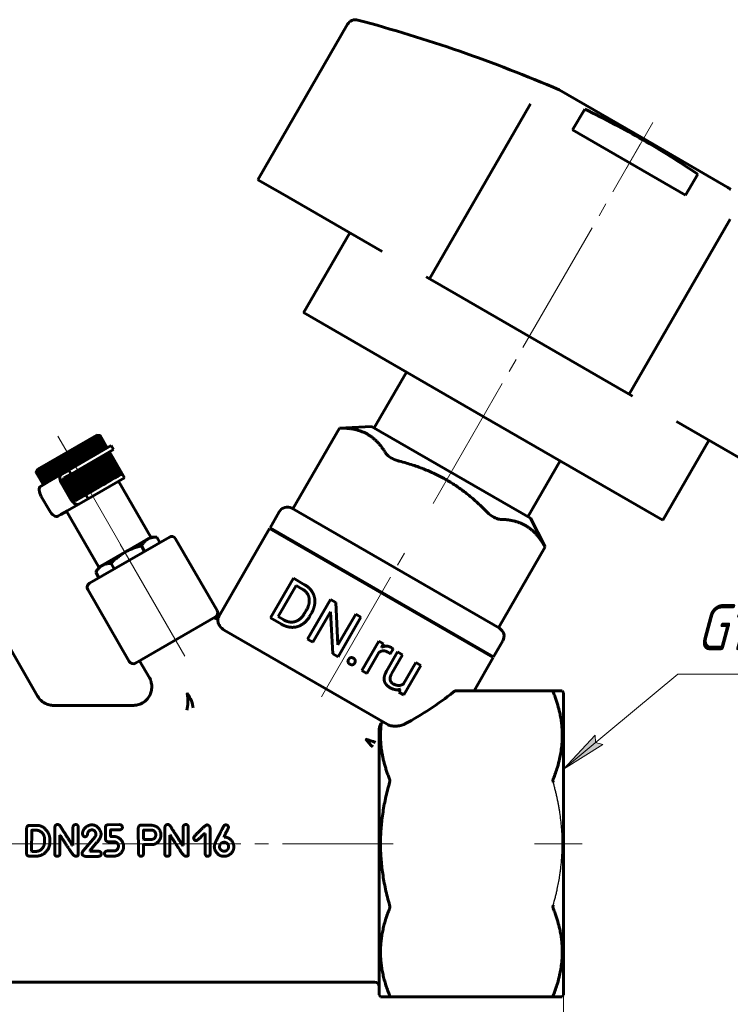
# Model space of a CAD drawing. Header units: millimetres. Extents: x 0 to 210, y 0 to 297.
# Tile 3 of 4: x 91 to 168, y 121 to 227. Entities that reach past the tile are written whole.
import ezdxf

# ---------------------------------------------------------------- set-up
doc = ezdxf.new("R2010")
doc.units = ezdxf.units.MM
for name, pattern in [('K5LT-1', [0]), ('K5LT_AXLED', [19.5, 15, -1.5, 1.5, -1.5]), ('K5LT_BASIC', [0]), ('K5LT_THIN', [0])]:
    doc.linetypes.add(name, pattern=pattern)
doc.layers.add('Системный слой', color=7, linetype='Continuous')
doc.layers.add('Системный слой (1)', color=7, linetype='Continuous', true_color=0x6c6c6c)
doc.styles.add('KDIMTEXTSTYLE', font='txt', dxfattribs={"width": 0.96, "oblique": 15, "height": 5})
doc.styles.add('KTEXTSTYLE', font='txt', dxfattribs={"width": 0.96, "height": 5})
doc.dimstyles.new('KDIMSTYLE (1.00)', dxfattribs={"dimtxt": 5, "dimasz": 1, "dimexe": 2, "dimexo": 0, "dimgap": 1, "dimtad": 1, "dimtxsty": 'KDIMTEXTSTYLE', "dimsah": 1, "dimcen": 0, "dimdle": 1, "dimadec": 0, "dimazin": 0, "dimtfac": 0.667, "dimtmove": 0, "dimatfit": 3, "dimfxl": 1, "dimtvp": 1, "dimtolj": 1, "dimtzin": 0, "dimarcsym": 0})

# ---------------------------------------------------------------- blocks, each defined once
blk = doc.blocks.new('U0')
at = {"layer": 'Системный слой (1)', "color": 143, "linetype": 'K5LT_BASIC', "lineweight": 60, "true_color": 0x33acca}
for p, q in [((141.04, 184.27), (121.55, 195.52)), ((160.52, 173.02), (141.04, 184.27))]:
    blk.add_line(p, q, dxfattribs=at)
blk = doc.blocks.new('U1')
at = {"layer": 'Системный слой (1)', "color": 143, "linetype": 'K5LT_BASIC', "lineweight": 60, "true_color": 0x33acca}
for p, q in [((180.42, 198.42), (181.98, 196.96)), ((181.98, 196.96), (183.53, 195.48)), ((183.53, 195.48), (185.05, 193.98))]:
    blk.add_line(p, q, dxfattribs=at)
blk.add_arc((71.46, 80.41), 160.62, 53.0996, 53.245, dxfattribs=at)
blk = doc.blocks.new('U2')
at = {"layer": 'Системный слой (1)', "color": 143, "linetype": 'K5LT_BASIC', "lineweight": 60, "true_color": 0x33acca}
for p, q in [((98.18, 175.35), (102.12, 177.63)), ((95.2, 173.63), (95.93, 174.05))]:
    blk.add_line(p, q, dxfattribs=at)
blk = doc.blocks.new('U3')
at = {"layer": 'Системный слой (1)', "color": 143, "linetype": 'K5LT_BASIC', "lineweight": 60, "true_color": 0x33acca}
for p, q in [((96.07, 178.46), (100.68, 181.12)), ((92.89, 176.62), (93.82, 177.16))]:
    blk.add_line(p, q, dxfattribs=at)
blk = doc.blocks.new('D1')
at = {"layer": 'Системный слой (1)'}
for points in [[(61.75, 104.95), (66.75, 105.6), (66.25, 104.95), (66.75, 104.29)], [(144.75, 104.29), (149.75, 104.95), (144.75, 105.6), (145.25, 104.95)]]:
    blk.add_hatch(color=7, dxfattribs=at).paths.add_polyline_path(points)
at = {"layer": 'Системный слой (1)', "color": 7, "linetype": 'K5LT_THIN', "lineweight": 18, "true_color": 0xffffff}
for p, q in [((61.75, 121.57), (61.75, 102.95)), ((149.75, 121.57), (149.75, 102.95)), ((61.75, 104.95), (66.75, 105.6)), ((66.75, 104.29), (61.75, 104.95)), ((61.75, 104.95), (149.75, 104.95)), ((66.75, 105.6), (66.25, 104.95)), ((66.25, 104.95), (66.75, 104.29)), ((145.25, 104.95), (144.75, 105.6)), ((144.75, 105.6), (149.75, 104.95)), ((149.75, 104.95), (144.75, 104.29)), ((144.75, 104.29), (145.25, 104.95))]:
    blk.add_line(p, q, dxfattribs=at)
blk.add_wipeout([(101.67, 105.95), (101.67, 113.33), (109.51, 113.33), (109.51, 105.95)]).dxf.layer = 'Системный слой (1)'
at = {"layer": 'Системный слой (1)', "color": 7, "insert": (101.67, 112.53), "char_height": 5, "attachment_point": 1, "style": 'KTEXTSTYLE'}
blk.add_mtext('\\fArial|b0|c204|p34;\\H5.0;\\W1.000;\\Q15;\\fGOST Type AU|b0|i0|c204|p34;\\Q15;\\W0.960;88', dxfattribs=at)
blk = doc.blocks.new('KDIMARROW_01')
at = {"layer": 'Системный слой'}
blk.add_hatch(color=0, dxfattribs=at).paths.add_polyline_path([(0, 0), (-5, 0.66), (-4.5, 0), (-5, -0.66)])
at = {"layer": 'Системный слой', "color": 0, "linetype": 'K5LT_THIN', "lineweight": 18}
for p, q in [((-4.5, 0), (-5, 0.66)), ((-5, 0.66), (0, 0)), ((0, 0), (-5, -0.66)), ((-5, -0.66), (-4.5, 0))]:
    blk.add_line(p, q, dxfattribs=at)
at = {"layer": 'Системный слой (1)', "color": 0, "linetype": 'K5LT_THIN', "lineweight": 18}
blk.add_line((120.72, 137.96), (119.72, 137.96), dxfattribs=at)
blk = doc.blocks.new('U8')
at = {"layer": 'Системный слой (1)'}
blk.add_hatch(color=7, dxfattribs=at).paths.add_polyline_path([(149.75, 146.04), (154.02, 148.73), (153.22, 148.92), (153.18, 149.74)])
at = {"layer": 'Системный слой (1)', "color": 7, "linetype": 'K5LT_THIN', "lineweight": 18, "true_color": 0xffffff}
for p, q in [((162.16, 156.33), (149.75, 146.04)), ((162.16, 156.33), (174.33, 156.33)), ((149.75, 146.04), (153.18, 149.74)), ((153.18, 149.74), (153.22, 148.92)), ((154.02, 148.73), (149.75, 146.04)), ((153.22, 148.92), (154.02, 148.73))]:
    blk.add_line(p, q, dxfattribs=at)
at = {"layer": 'Системный слой (1)', "color": 7, "insert": (164.16, 163.92), "char_height": 5, "attachment_point": 1, "style": 'KTEXTSTYLE'}
blk.add_mtext("\\fArial|b0|c204|p34;\\H5.0;\\W1.000;\\Q15;\\fGOST Type AU|b0|i0|c204|p34;\\Q15;\\W0.960;G1'", dxfattribs=at)

msp = doc.modelspace()

# ---------------------------------------------------------------- linework, layer by layer
at = {"layer": 'Системный слой (1)', "color": 143, "linetype": 'K5LT_BASIC', "lineweight": 60, "true_color": 0x33acca}
for p, q in [((116.592, 209.927), (126.317, 226.77)), ((149.275, 219.667), (158.426, 214.384)), ((146.164, 218.147), (144.936, 216.02)), ((146.164, 218.147), (144.936, 216.02)), ((150.737, 215.328), (152.043, 217.591)), ((144.936, 216.02), (135.212, 199.177)), ((162.992, 208.252), (150.737, 215.328)), ((158.426, 214.384), (167.576, 209.101)), ((164.303, 210.522), (162.992, 208.252)), ((116.592, 209.927), (118.438, 208.861)), ((118.438, 208.861), (119.25, 208.392)), ((119.25, 208.392), (129.379, 202.544)), ((166.587, 203.52), (167.815, 205.647)), ((166.587, 203.52), (167.815, 205.647)), ((121.551, 195.517), (126.551, 204.177)), ((156.862, 186.677), (166.587, 203.52)), ((129.379, 202.544), (130.088, 202.135)), ((134.843, 199.39), (135.212, 199.177)), ((135.212, 199.177), (135.776, 198.851)), ((135.776, 198.851), (156.298, 187.003)), ((129.197, 183.019), (132.697, 189.082)), ((156.298, 187.003), (156.862, 186.677)), ((156.862, 186.677), (157.231, 186.464)), ((161.986, 183.718), (162.695, 183.309)), ((120.387, 174.249), (125.447, 183.012)), ((128.922, 183.178), (125.447, 183.013)), ((128.922, 183.178), (146.152, 173.231)), ((162.695, 183.309), (172.824, 177.461)), ((92.71, 178.542), (99.109, 182.237)), ((98.735, 180), (97.912, 181.427)), ((98.969, 180.135), (98.146, 181.562)), ((98.944, 180.121), (98.173, 181.457)), ((99.186, 180.26), (98.362, 181.687)), ((98.362, 181.687), (98.407, 181.592)), ((99.178, 180.256), (98.407, 181.592)), ((99.393, 180.38), (98.622, 181.716)), ((99.587, 180.492), (98.816, 181.828)), ((99.758, 180.591), (98.987, 181.927)), ((99.109, 182.237), (99.477, 182.21)), ((99.906, 180.676), (99.134, 182.012)), ((100.028, 180.746), (99.256, 182.083)), ((100.124, 180.802), (99.352, 182.138)), ((100.193, 180.842), (99.421, 182.178)), ((100.235, 180.866), (99.463, 182.202)), ((100.249, 180.874), (99.477, 182.21)), ((160.523, 173.017), (165.523, 181.677)), ((97.075, 179.041), (96.251, 180.468)), ((100.932, 180.691), (96.322, 178.03)), ((97.249, 179.142), (96.478, 180.479)), ((97.371, 179.212), (96.547, 180.639)), ((97.555, 179.319), (96.784, 180.655)), ((97.662, 179.381), (96.839, 180.807)), ((97.855, 179.492), (97.083, 180.828)), ((97.947, 179.545), (97.123, 180.972)), ((98.146, 179.66), (97.374, 180.996)), ((98.222, 179.704), (97.398, 181.13)), ((98.426, 179.822), (97.655, 181.158)), ((98.485, 179.856), (97.662, 181.283)), ((98.693, 179.976), (97.921, 181.312)), ((101.749, 177.987), (100.374, 180.369)), ((101.818, 178.027), (100.443, 180.409)), ((101.86, 178.051), (100.485, 180.433)), ((101.874, 178.059), (100.499, 180.441)), ((100.682, 181.124), (100.932, 180.691)), ((95.069, 177.883), (94.245, 179.31)), ((95.332, 178.035), (94.508, 179.462)), ((95.423, 178.088), (94.652, 179.424)), ((95.606, 178.194), (94.783, 179.62)), ((95.714, 178.256), (94.943, 179.592)), ((95.89, 178.358), (95.067, 179.784)), ((96.014, 178.429), (95.242, 179.765)), ((96.181, 178.526), (95.358, 179.952)), ((96.319, 178.606), (95.548, 179.942)), ((96.477, 178.697), (95.654, 180.123)), ((96.629, 178.784), (95.858, 180.121)), ((96.776, 178.869), (95.952, 180.296)), ((96.94, 178.964), (96.168, 180.3)), ((100.051, 177.007), (98.676, 179.389)), ((100.11, 177.041), (98.735, 179.423)), ((100.318, 177.161), (98.943, 179.543)), ((100.36, 177.186), (98.985, 179.567)), ((100.569, 177.306), (99.194, 179.688)), ((100.594, 177.321), (99.219, 179.702)), ((100.803, 177.442), (99.428, 179.823)), ((100.811, 177.446), (99.436, 179.827)), ((101.018, 177.566), (99.643, 179.947)), ((101.212, 177.677), (99.837, 180.059)), ((101.383, 177.776), (100.008, 180.158)), ((101.531, 177.861), (100.156, 180.243)), ((101.653, 177.932), (100.278, 180.313)), ((145.877, 173.389), (149.377, 179.451)), ((92.71, 178.542), (92.549, 178.21)), ((93.334, 176.882), (92.563, 178.218)), ((93.376, 176.906), (92.605, 178.242)), ((93.445, 176.946), (92.674, 178.282)), ((93.541, 177.002), (92.77, 178.338)), ((93.663, 177.072), (92.892, 178.408)), ((93.811, 177.157), (93.039, 178.493)), ((93.982, 177.256), (93.21, 178.592)), ((94.175, 177.367), (93.351, 178.794)), ((93.404, 178.704), (93.351, 178.794)), ((94.176, 177.368), (93.404, 178.704)), ((94.371, 177.481), (93.548, 178.907)), ((94.391, 177.492), (93.619, 178.828)), ((94.587, 177.605), (93.763, 179.032)), ((94.625, 177.627), (93.853, 178.963)), ((94.82, 177.74), (93.996, 179.166)), ((94.876, 177.772), (94.105, 179.108)), ((95.143, 177.926), (94.371, 179.263)), ((96.072, 178.463), (95.281, 178.006)), ((96.072, 178.463), (96.322, 178.03)), ((98.102, 175.882), (96.727, 178.264)), ((98.254, 175.97), (96.879, 178.351)), ((98.401, 176.054), (97.026, 178.436)), ((98.565, 176.149), (97.19, 178.531)), ((98.7, 176.227), (97.325, 178.608)), ((98.874, 176.328), (97.499, 178.709)), ((98.996, 176.398), (97.621, 178.779)), ((99.18, 176.504), (97.805, 178.886)), ((99.287, 176.566), (97.912, 178.948)), ((99.48, 176.677), (98.105, 179.059)), ((99.572, 176.73), (98.197, 179.112)), ((99.771, 176.845), (98.396, 179.227)), ((99.847, 176.889), (98.472, 179.271)), ((93.32, 176.874), (92.549, 178.21)), ((93.031, 176.707), (95.281, 178.006)), ((96.71, 175.211), (95.45, 177.394)), ((95.531, 177.573), (96.322, 178.03)), ((96.957, 175.221), (95.582, 177.602)), ((97.048, 175.273), (95.673, 177.655)), ((97.231, 175.379), (95.856, 177.761)), ((97.339, 175.441), (95.964, 177.823)), ((97.515, 175.543), (96.14, 177.925)), ((97.639, 175.614), (96.264, 177.996)), ((97.806, 175.711), (96.431, 178.093)), ((97.944, 175.791), (96.569, 178.173)), ((100.051, 177.007), (100.318, 177.161)), ((100.318, 177.161), (100.569, 177.306)), ((100.569, 177.306), (100.803, 177.442)), ((100.803, 177.442), (101.018, 177.566)), ((101.018, 177.566), (101.212, 177.677)), ((101.212, 177.677), (101.383, 177.776)), ((101.383, 177.776), (101.531, 177.861)), ((104.974, 171.189), (101.474, 177.251)), ((101.531, 177.861), (101.653, 177.932)), ((101.653, 177.932), (101.749, 177.987)), ((101.749, 177.987), (101.818, 178.027)), ((101.818, 178.027), (101.86, 178.051)), ((101.86, 178.051), (101.874, 178.059)), ((102.124, 177.626), (101.874, 178.059)), ((92.887, 176.624), (92.916, 176.575)), ((95.348, 176.89), (96.223, 175.374)), ((96.493, 175.416), (95.519, 177.103)), ((96.44, 175.499), (95.565, 177.015)), ((98.254, 175.97), (98.565, 176.149)), ((98.565, 176.149), (98.874, 176.328)), ((98.874, 176.328), (99.18, 176.504)), ((99.18, 176.504), (99.48, 176.677)), ((99.48, 176.677), (99.771, 176.845)), ((99.771, 176.845), (100.051, 177.007)), ((93.973, 174.075), (93.098, 175.591)), ((97.929, 175.782), (96.906, 175.191)), ((97.156, 174.758), (98.179, 175.349)), ((97.929, 175.782), (97.944, 175.791)), ((97.929, 175.782), (98.179, 175.349)), ((97.944, 175.791), (98.254, 175.97)), ((97.156, 174.758), (94.906, 173.459)), ((99.345, 167.939), (95.845, 174.001)), ((117.913, 172.214), (118.913, 173.946)), ((142.795, 161.312), (120.279, 174.312)), ((146.152, 173.231), (147.746, 170.138)), ((112.363, 162.601), (117.863, 172.127)), ((117.863, 172.127), (142.111, 158.127)), ((117.913, 172.214), (142.161, 158.214)), ((106.99, 171.198), (98.329, 166.198)), ((99.33, 167.931), (104.989, 171.198)), ((104.989, 171.198), (105.619, 171.198)), ((105.962, 170.605), (105.619, 171.198)), ((112.173, 163.221), (107.673, 171.015)), ((104.311, 169.651), (103.968, 170.244)), ((142.687, 161.375), (147.746, 170.138)), ((123.492, 168.877), (123.542, 168.964)), ((99.33, 167.931), (99.015, 167.384)), ((101.008, 167.745), (100.666, 168.338)), ((99.357, 166.792), (99.015, 167.384)), ((117.968, 162.435), (120.451, 166.735)), ((120.451, 166.735), (121.665, 166.034)), ((102.646, 157.721), (98.146, 165.515)), ((118.803, 162.571), (120.751, 165.944)), ((120.751, 165.944), (121.412, 165.562)), ((121.979, 160.119), (124.462, 164.42)), ((124.462, 164.42), (125.032, 164.091)), ((125.032, 164.091), (125.281, 159.508)), ((103.329, 157.538), (111.99, 162.538)), ((117.968, 162.435), (119.159, 161.747)), ((118.803, 162.571), (119.4, 162.227)), ((121.692, 162.996), (121.837, 163.248)), ((122.245, 162.659), (122.404, 162.934)), ((122.549, 159.79), (124.462, 163.104)), ((124.462, 163.104), (124.714, 158.54)), ((125.281, 159.508), (127.203, 162.837)), ((125.284, 158.211), (127.767, 162.511)), ((127.203, 162.837), (127.767, 162.511)), ((136.482, 161.377), (136.532, 161.464)), ((89.053, 160.265), (92.695, 153.955)), ((112.941, 161.112), (130.623, 150.904)), ((121.979, 160.119), (122.549, 159.79)), ((127.851, 156.729), (129.695, 159.924)), ((129.695, 159.924), (130.227, 159.617)), ((130.227, 159.617), (130.023, 159.244)), ((130.958, 158.544), (131.251, 159.052)), ((142.161, 158.214), (143.161, 159.946)), ((124.714, 158.54), (125.284, 158.211)), ((128.397, 156.414), (129.707, 158.683)), ((130.545, 156.662), (131.745, 158.741)), ((131.1, 156.362), (132.292, 158.425)), ((131.745, 158.741), (132.292, 158.425)), ((140.039, 154.538), (142.111, 158.127)), ((104.82, 155.957), (103.762, 157.788)), ((132.374, 155.28), (133.715, 157.603)), ((132.417, 154.093), (134.262, 157.288)), ((133.715, 157.603), (134.262, 157.288)), ((127.851, 156.729), (128.397, 156.414)), ((132.068, 154.716), (131.897, 154.393)), ((131.897, 154.393), (132.417, 154.093)), ((148.629, 154.538), (138.092, 154.538)), ((148.629, 154.538), (149.611, 154.538)), ((149.753, 154.351), (149.611, 154.538)), ((149.753, 154.351), (149.753, 121.567)), ((94.426, 152.957), (94.425, 152.957)), ((103.089, 152.959), (94.426, 152.959)), ((103.089, 152.958), (103.089, 152.958)), ((129.753, 121.567), (129.753, 149.458)), ((91.765, 139.944), (91.849, 139.949)), ((92.64, 139.949), (91.849, 139.949)), ((100.366, 140.016), (101.566, 140.03)), ((104.633, 139.985), (103.92, 139.985)), ((91.506, 136.887), (91.506, 139.633)), ((92.053, 137.151), (92.06, 139.395)), ((92.602, 139.421), (92.086, 139.421)), ((94.553, 136.847), (94.553, 139.721)), ((95.107, 136.847), (95.107, 138.901)), ((95.133, 138.901), (95.107, 138.901)), ((96.533, 137.753), (96.533, 139.707)), ((97.101, 136.769), (97.101, 139.721)), ((98.662, 139.455), (98.569, 139.455)), ((99.018, 138.927), (99.018, 138.956)), ((99.582, 138.994), (99.555, 139.205)), ((100.045, 138.616), (100.045, 139.683)), ((100.606, 138.844), (100.606, 139.431)), ((101.54, 139.457), (100.632, 139.457)), ((101.06, 138.737), (100.699, 138.737)), ((103.63, 137.101), (103.618, 139.676)), ((105.161, 139.438), (104.21, 139.438)), ((106.499, 136.847), (106.499, 139.721)), ((107.079, 138.901), (107.053, 138.901)), ((107.053, 136.847), (107.053, 138.901)), ((108.479, 137.753), (108.479, 139.707)), ((109.047, 136.769), (109.047, 139.721)), ((110.862, 139.086), (110.81, 139.086)), ((110.862, 136.94), (110.862, 139.086)), ((111.421, 136.914), (111.421, 139.607)), ((93.46, 138.233), (93.46, 138.392)), ((96.533, 137.753), (96.507, 137.753)), ((98.07, 137.679), (98.937, 138.718)), ((98.374, 137.192), (99.004, 137.969)), ((101.459, 137.577), (101.459, 137.762)), ((102.02, 137.629), (102.02, 137.75)), ((104.225, 138.421), (104.198, 138.447)), ((105.306, 137.879), (104.198, 137.879)), ((104.198, 136.93), (104.198, 137.879)), ((104.95, 138.421), (104.225, 138.421)), ((108.479, 137.753), (108.453, 137.753)), ((109.911, 138.304), (109.873, 138.304)), ((112.44, 137.586), (112.44, 137.662)), ((112.923, 138.68), (112.923, 138.692)), ((112.935, 138.68), (112.923, 138.68)), ((113.027, 138.119), (112.949, 138.119)), ((92.536, 136.609), (91.808, 136.609)), ((92.079, 137.137), (92.053, 137.151)), ((92.602, 137.137), (92.079, 137.137)), ((96.889, 136.614), (96.799, 136.614)), ((97.518, 136.904), (97.518, 136.93)), ((99.268, 136.595), (97.899, 136.595)), ((98.374, 137.161), (98.374, 137.192)), ((99.268, 137.161), (98.374, 137.161)), ((99.608, 136.837), (99.608, 136.878)), ((100.979, 137.175), (100.233, 137.175)), ((101.005, 136.609), (100.273, 136.609)), ((108.835, 136.614), (108.745, 136.614)), ((113.417, 137.56), (113.417, 137.636)), ((129.253, 122.959), (82.253, 122.959)), ((129.753, 121.567), (129.895, 121.38)), ((130.877, 121.38), (129.895, 121.38)), ((130.877, 121.38), (148.629, 121.38)), ((149.611, 121.38), (148.629, 121.38)), ((149.753, 121.567), (149.611, 121.38))]:
    msp.add_line(p, q, dxfattribs=at)
at = {"layer": 'Системный слой (1)', "color": 30, "linetype": 'K5LT_AXLED', "lineweight": 18, "true_color": 0xff8000}
for p, q in [((156.537, 211.113), (159.426, 216.116)), ((135.596, 174.843), (158.077, 213.781)), ((94.909, 182.122), (97.013, 178.478)), ((97.659, 177.358), (103.317, 167.559)), ((101.659, 170.43), (108.659, 158.306)), ((123.487, 153.869), (132.537, 169.544)), ((80.253, 137.959), (131.253, 137.959)), ((146.601, 137.959), (151.753, 137.959))]:
    msp.add_line(p, q, dxfattribs=at)
at = {"layer": 'Системный слой (1)', "color": 143, "linetype": 'K5LT_BASIC', "lineweight": 60, "true_color": 0x33acca}
for centre, radius, start, end in [((127.183, 226.27), 1, 75.00526, 150), ((85.885, 72.086), 160.619, 66.75497, 75.00526), ((119.779, 173.446), 1, 60, 150), ((107.24, 170.765), 0.5, 30, 120), ((98.579, 165.765), 0.5, 120, 210), ((111.74, 162.971), 0.5, 300, 30), ((113.229, 162.101), 1, 150, 168.0653), ((142.295, 160.446), 1, 330, 60), ((103.079, 157.971), 0.5, 210, 300), ((129.253, 122.459), 0.5, 0, 90)]:
    msp.add_arc(centre, radius, start, end, dxfattribs=at)
for centre, major_axis, ratio, start_param, end_param in [((95.781, 177.14), (-0.5, 0.866), 0.5, 0, 1.5707963), ((95.781, 177.14), (0.25, -0.433), 0.5, 3.1415927, 4.712389), ((93.531, 175.841), (0.5, -0.866), 0.5, 3.1415927, 4.712389), ((96.656, 175.624), (0.5, -0.866), 0.5, 4.712389, 6.2831853), ((96.656, 175.624), (0.25, -0.433), 0.5, 4.712389, 6.2831853), ((94.406, 174.325), (0.5, -0.866), 0.5, 4.712389, 6.2831853), ((127.838, 161.405), (17.146, 9.899), 0.5773503, 4.6542877, 4.9730698), ((127.838, 161.405), (-15.309, -8.839), 0.5773503, 1.3867539, 1.3950304)]:
    msp.add_ellipse(centre, major_axis=major_axis, ratio=ratio, start_param=start_param, end_param=end_param, dxfattribs=at)
for points, knots in [([(152.043, 217.591), (154.215, 216.536), (156.322, 215.424), (160.347, 213.101), (162.333, 211.853), (164.303, 210.522)], [-0.7024362, -0.7024362, -0.7024362, -0.7024362, 0, 0, 0.691763, 0.691763, 0.691763, 0.691763]), ([(125.752, 183.006), (125.723, 183.006), (125.696, 183.007), (125.524, 183.01), (125.447, 183.013), (125.447, 183.013)], [-0.47299536, -0.47299536, -0.47299536, -0.47299536, -0.4580535, -0.4580535, -0.37011501, -0.37011501, -0.37011501, -0.37011501]), ([(131.961, 179.421), (131.91, 179.434), (131.86, 179.448), (131.518, 179.55), (131.241, 179.667), (130.802, 179.921), (130.621, 180.068), (130.492, 180.238), (130.476, 180.262), (130.461, 180.287)], [0.84996809, 0.84996809, 0.84996809, 0.84996809, 0.86490995, 0.86490995, 0.9528514, 0.9528514, 1.04079285, 1.04079285, 1.05573471, 1.05573471, 1.05573471, 1.05573471]), ([(142.879, 173.118), (142.85, 173.118), (142.82, 173.12), (142.608, 173.147), (142.391, 173.23), (141.951, 173.483), (141.712, 173.664), (141.452, 173.91), (141.415, 173.946), (141.379, 173.984)], [0.84996809, 0.84996809, 0.84996809, 0.84996809, 0.86490995, 0.86490995, 0.9528514, 0.9528514, 1.04079285, 1.04079285, 1.05573471, 1.05573471, 1.05573471, 1.05573471]), ([(147.746, 170.138), (147.746, 170.138), (147.705, 170.204), (147.616, 170.351), (147.602, 170.374), (147.587, 170.399)], [0.9528514, 0.9528514, 0.9528514, 0.9528514, 1.04079285, 1.04079285, 1.05573471, 1.05573471, 1.05573471, 1.05573471]), ([(112.25, 162.308), (112.227, 162.313), (112.203, 162.32), (112.094, 162.352), (112.011, 162.383), (111.902, 162.432), (111.876, 162.444), (111.85, 162.457)], [11.1115998, 11.1115998, 11.1115998, 11.1115998, 11.4245284, 11.4245284, 12.5761741, 12.5761741, 12.9525016, 12.9525016, 12.9525016, 12.9525016]), ([(112.941, 161.112), (112.808, 161.189), (112.689, 161.284), (112.469, 161.527), (112.388, 161.667), (112.305, 161.88), (112.285, 161.953), (112.262, 162.069), (112.256, 162.114), (112.246, 162.237), (112.249, 162.295), (112.25, 162.306), (112.25, 162.306), (112.25, 162.306)], [-0.92532474, -0.92532474, -0.92532474, -0.92532474, -0.84927241, -0.84927241, -0.76173557, -0.76173557, -0.71058757, -0.71058757, -0.67092029, -0.67092029, -0.58509614, -0.58509614, -0.57686556, -0.57686556, -0.57686556, -0.57686556]), ([(103.089, 152.958), (103.09, 152.958), (103.091, 152.958), (103.093, 152.958), (103.095, 152.958), (103.099, 152.958), (103.102, 152.958), (103.11, 152.958), (103.115, 152.958), (103.131, 152.958), (103.141, 152.959), (103.171, 152.96), (103.191, 152.961), (103.248, 152.964), (103.285, 152.968), (103.394, 152.981), (103.465, 152.993), (103.621, 153.029), (103.705, 153.055), (103.87, 153.117), (103.95, 153.153), (104.095, 153.23), (104.159, 153.27), (104.292, 153.362), (104.359, 153.415), (104.488, 153.532), (104.55, 153.595), (104.665, 153.73), (104.718, 153.802), (104.815, 153.952), (104.858, 154.029), (104.932, 154.187), (104.963, 154.267), (105.014, 154.428), (105.034, 154.508), (105.066, 154.679), (105.076, 154.769), (105.085, 154.952), (105.083, 155.044), (105.068, 155.228), (105.054, 155.319), (105.014, 155.497), (104.988, 155.584), (104.919, 155.769), (104.874, 155.865), (104.821, 155.957)], [0, 0, 0, 0, 0.0109348, 0.0109348, 0.0300707, 0.0300707, 0.0656088, 0.0656088, 0.1339513, 0.1339513, 0.2679027, 0.2679027, 0.5221316, 0.5221316, 1.0087097, 1.0087097, 1.9381071, 1.9381071, 3.0734621, 3.0734621, 4.2121386, 4.2121386, 5.1866424, 5.1866424, 6.2932311, 6.2932311, 7.4334372, 7.4334372, 8.5875338, 8.5875338, 9.728611, 9.728611, 10.836132, 10.836132, 11.9078757, 11.9078757, 13.0759184, 13.0759184, 14.2668081, 14.2668081, 15.4581334, 15.4581334, 16.6258171, 16.6258171, 18, 18, 18, 18]), ([(94.427, 152.955), (94.427, 152.955), (94.426, 152.955), (94.426, 152.955), (94.425, 152.955), (94.424, 152.955), (94.422, 152.955), (94.42, 152.955), (94.418, 152.955), (94.412, 152.955), (94.408, 152.956), (94.397, 152.956), (94.389, 152.956), (94.367, 152.956), (94.352, 152.957), (94.309, 152.959), (94.28, 152.961), (94.197, 152.969), (94.143, 152.976), (94.003, 153), (93.917, 153.021), (93.748, 153.074), (93.664, 153.106), (93.503, 153.181), (93.425, 153.224), (93.279, 153.317), (93.211, 153.367), (93.079, 153.477), (93.016, 153.537), (92.898, 153.665), (92.842, 153.733), (92.757, 153.853), (92.725, 153.904), (92.695, 153.955)], [0, 0, 0, 0, 0.0080181, 0.0080181, 0.0220498, 0.0220498, 0.0481086, 0.0481086, 0.0982217, 0.0982217, 0.1964433, 0.1964433, 0.3908821, 0.3908821, 0.7717399, 0.7717399, 1.517416, 1.517416, 2.9125319, 2.9125319, 5.1904689, 5.1904689, 7.4945611, 7.4945611, 9.7837771, 9.7837771, 11.9602514, 11.9602514, 14.1997146, 14.1997146, 16.4624406, 16.4624406, 18, 18, 18, 18]), ([(108.92, 154.276), (108.92, 154.273), (108.921, 154.27), (109.022, 153.641), (109.02, 152.925), (108.9, 152.432)], [-0.00050724, -0.00050724, -0.00050724, -0.00050724, 0, 0, 0.10550418, 0.10550418, 0.10550418, 0.10550418]), ([(109.563, 152.672), (109.561, 153.124), (109.301, 153.748), (108.923, 154.271), (108.922, 154.274), (108.92, 154.276)], [-0.10550418, -0.10550418, -0.10550418, -0.10550418, 0, 0, 0.00050724, 0.00050724, 0.00050724, 0.00050724]), ([(138.092, 154.538), (138.069, 154.538), (138.025, 154.53), (137.953, 154.503), (137.883, 154.466), (137.823, 154.425), (137.789, 154.399), (137.779, 154.391)], [0, 0, 0, 0, 2.2482879, 3.6728187, 5.4697905, 7.3008417, 8, 8, 8, 8]), ([(148.629, 154.391), (148.62, 154.414), (148.609, 154.444), (148.602, 154.48), (148.6, 154.503), (148.603, 154.521), (148.611, 154.534), (148.621, 154.538), (148.629, 154.538)], [0, 0, 0, 0, 2.2468803, 3.3181866, 4.6958258, 5.9758873, 7.1581644, 9, 9, 9, 9]), ([(148.629, 144.973), (148.799, 145.396), (149.058, 146.125), (149.311, 147.076), (149.461, 147.833), (149.548, 148.457), (149.599, 149.08), (149.618, 149.714), (149.596, 150.365), (149.537, 150.993), (149.454, 151.565), (149.322, 152.233), (149.126, 152.993), (148.88, 153.744), (148.703, 154.208), (148.629, 154.391)], [0, 0, 0, 0, 2.2133313, 3.7716967, 4.8617054, 6.0551988, 6.9200685, 7.9999208, 9.2395852, 10.1956081, 11.160156, 12.1296497, 13.5821687, 15.0398888, 16, 16, 16, 16]), ([(129.753, 149.458), (129.753, 149.556), (129.753, 149.718), (129.753, 149.91), (129.753, 150.06), (129.753, 150.176), (129.753, 150.261), (129.753, 150.309), (129.753, 150.331), (129.753, 150.351), (129.753, 150.366), (129.754, 150.386), (129.755, 150.407), (129.758, 150.437), (129.761, 150.466), (129.769, 150.517), (129.785, 150.588), (129.812, 150.683), (129.843, 150.77), (129.871, 150.837), (129.893, 150.889), (129.929, 150.964), (129.96, 151.023), (129.982, 151.064)], [0, 0, 0, 0, 4.3088776, 7.4789007, 9.4125788, 11.7619164, 13.3240481, 13.6879743, 14.1152822, 14.4187383, 14.6587467, 14.8772249, 15.3646863, 15.6053952, 16.2669421, 16.7039086, 17.8366893, 19.2544845, 20.4780033, 21.1763262, 21.7839738, 22.4383041, 24, 24, 24, 24]), ([(132.548, 150.947), (132.417, 150.877), (132.243, 150.813), (131.926, 150.735), (131.724, 150.709), (131.383, 150.701), (131.18, 150.719), (130.883, 150.787), (130.733, 150.841), (130.623, 150.904)], [0, 0, 0, 0, 0.04913901, 0.04913901, 0.10053474, 0.10053474, 0.15165381, 0.15165381, 0.1939147, 0.1939147, 0.1939147, 0.1939147]), ([(129.366, 148.923), (129.036, 149.064), (128.619, 149.201), (128.309, 149.284), (128.307, 149.285), (128.305, 149.285)], [0, 0, 0, 0, 0.065887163, 0.065887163, 0.066277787, 0.066277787, 0.066277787, 0.066277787]), ([(128.305, 149.285), (128.306, 149.284), (128.307, 149.282), (128.499, 149.019), (128.789, 148.687), (129.059, 148.455)], [-0.066277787, -0.066277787, -0.066277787, -0.066277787, -0.065887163, -0.065887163, 0, 0, 0, 0]), ([(130.877, 144.973), (130.895, 144.927), (130.905, 144.87), (130.905, 144.751), (130.895, 144.684), (130.877, 144.619)], [0.235122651, 0.235122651, 0.235122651, 0.235122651, 0.254472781, 0.254472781, 0.27382291, 0.27382291, 0.27382291, 0.27382291]), ([(148.629, 144.619), (148.62, 144.651), (148.609, 144.699), (148.602, 144.766), (148.6, 144.817), (148.603, 144.868), (148.611, 144.921), (148.621, 144.954), (148.629, 144.973)], [0, 0, 0, 0, 2.2468803, 3.3181866, 4.6958258, 5.9758873, 7.1581644, 9, 9, 9, 9]), ([(130.877, 131.299), (130.895, 131.234), (130.905, 131.167), (130.905, 131.048), (130.895, 130.991), (130.877, 130.945)], [0.235122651, 0.235122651, 0.235122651, 0.235122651, 0.254472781, 0.254472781, 0.27382291, 0.27382291, 0.27382291, 0.27382291]), ([(148.629, 130.945), (148.62, 130.968), (148.609, 131.005), (148.602, 131.064), (148.6, 131.114), (148.603, 131.168), (148.611, 131.229), (148.621, 131.273), (148.629, 131.299)], [0, 0, 0, 0, 2.2468803, 3.3181866, 4.6958258, 5.9758873, 7.1581644, 9, 9, 9, 9]), ([(148.629, 121.527), (148.799, 121.95), (149.058, 122.679), (149.311, 123.63), (149.461, 124.387), (149.548, 125.011), (149.599, 125.634), (149.618, 126.268), (149.596, 126.92), (149.537, 127.547), (149.454, 128.119), (149.322, 128.787), (149.126, 129.547), (148.88, 130.298), (148.703, 130.762), (148.629, 130.945)], [0, 0, 0, 0, 2.2133313, 3.7716967, 4.8617054, 6.0551988, 6.9200685, 7.9999208, 9.2395852, 10.1956081, 11.160156, 12.1296497, 13.5821687, 15.0398888, 16, 16, 16, 16]), ([(130.877, 121.527), (130.895, 121.481), (130.905, 121.443), (130.905, 121.394), (130.895, 121.38), (130.877, 121.38)], [0.235122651, 0.235122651, 0.235122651, 0.235122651, 0.254472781, 0.254472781, 0.27382291, 0.27382291, 0.27382291, 0.27382291]), ([(148.629, 121.38), (148.62, 121.38), (148.609, 121.385), (148.602, 121.401), (148.6, 121.42), (148.603, 121.446), (148.611, 121.48), (148.621, 121.508), (148.629, 121.527)], [0, 0, 0, 0, 2.2468803, 3.3181866, 4.6958258, 5.9758873, 7.1581644, 9, 9, 9, 9])]:
    msp.add_open_spline(points, degree=3, knots=knots, dxfattribs=at)
for points, weights in [([(130.461, 180.287), (128.858, 182.947), (125.752, 183.006)], [1.76808954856, 1.95834059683, 1.76808954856]), ([(98.173, 181.457), (98.039, 181.443), (97.912, 181.427)], [1.03141276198, 1.02827941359, 1.0241837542]), ([(97.912, 181.427), (97.916, 181.372), (97.921, 181.312)], [1.01177598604, 1.01575596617, 1.01890222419]), ([(98.407, 181.592), (98.273, 181.578), (98.146, 181.562)], [1.03140884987, 1.02827539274, 1.02417962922]), ([(98.146, 181.562), (98.158, 181.512), (98.173, 181.457)], [1.01086109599, 1.01486149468, 1.0180290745]), ([(98.622, 181.716), (98.489, 181.703), (98.362, 181.687)], [1.03128997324, 1.02815321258, 1.02405428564]), ([(98.816, 181.828), (98.684, 181.816), (98.56, 181.801)], [1.03105775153, 1.02791454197, 1.02380943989]), ([(98.56, 181.801), (98.589, 181.761), (98.622, 181.716)], [1.01007634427, 1.01409420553, 1.01728002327]), ([(98.987, 181.927), (98.858, 181.916), (98.736, 181.903)], [1.0307153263, 1.02756261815, 1.02344842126]), ([(98.736, 181.903), (98.774, 181.867), (98.816, 181.828)], [1.01098796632, 1.01498553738, 1.01815016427]), ([(99.134, 182.012), (99.009, 182.003), (98.89, 181.992)], [1.03026727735, 1.02710215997, 1.02297608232]), ([(98.89, 181.992), (98.937, 181.961), (98.987, 181.927)], [1.01190284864, 1.01587999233, 1.01902328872]), ([(99.256, 182.083), (99.135, 182.076), (99.02, 182.067)], [1.02971950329, 1.02653924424, 1.0223986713]), ([(99.02, 182.067), (99.075, 182.041), (99.134, 182.012)], [1.01281315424, 1.01676990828, 1.01989191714]), ([(99.352, 182.138), (99.236, 182.134), (99.126, 182.128)], [1.02653647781, 1.02321696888, 1.01894133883]), ([(99.126, 182.128), (99.189, 182.107), (99.256, 182.083)], [1.01371072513, 1.01764731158, 1.02074826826]), ([(99.421, 182.178), (99.311, 182.177), (99.206, 182.174)], [1.02199601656, 1.01847453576, 1.01400301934]), ([(99.206, 182.174), (99.277, 182.158), (99.352, 182.138)], [1.0123188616, 1.01633068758, 1.01950852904]), ([(99.463, 182.202), (99.359, 182.205), (99.26, 182.205)], [1.01906222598, 1.01541683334, 1.01082532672]), ([(99.26, 182.205), (99.339, 182.193), (99.421, 182.178)], [1.00960152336, 1.01374217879, 1.0170519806]), ([(99.477, 182.21), (99.38, 182.217), (99.288, 182.221)], [1.0175848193, 1.01388581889, 1.00924261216]), ([(99.288, 182.221), (99.373, 182.213), (99.463, 182.202)], [1.00825395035, 1.01246475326, 1.01584631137]), ([(96.251, 180.468), (96.21, 180.387), (96.168, 180.3)], [1.01690165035, 1.02076602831, 1.02379163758]), ([(96.478, 180.479), (96.361, 180.475), (96.251, 180.468)], [1.02912532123, 1.02592867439, 1.02177241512]), ([(96.547, 180.639), (96.513, 180.562), (96.478, 180.479)], [1.01613286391, 1.0200147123, 1.0230585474]), ([(96.784, 180.655), (96.662, 180.648), (96.547, 180.639)], [1.02975970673, 1.02658055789, 1.02244104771]), ([(96.839, 180.807), (96.811, 180.734), (96.784, 180.655)], [1.01531852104, 1.01921882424, 1.02228191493]), ([(97.083, 180.828), (96.958, 180.819), (96.839, 180.807)], [1.03030092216, 1.02713673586, 1.02301154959]), ([(97.123, 180.972), (97.103, 180.902), (97.083, 180.828)], [1.01446712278, 1.01838666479, 1.02146983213]), ([(97.374, 180.996), (97.246, 180.985), (97.123, 180.972)], [1.03074197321, 1.02759000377, 1.02347651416]), ([(97.398, 181.13), (97.386, 181.066), (97.374, 180.996)], [1.01358724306, 1.01752660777, 1.02063046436]), ([(97.655, 181.158), (97.523, 181.145), (97.398, 181.13)], [1.03107704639, 1.02793437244, 1.02382978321]), ([(97.662, 181.283), (97.658, 181.223), (97.655, 181.158)], [1.01268740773, 1.01664698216, 1.0197719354]), ([(97.921, 181.312), (97.788, 181.298), (97.662, 181.283)], [1.03130165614, 1.02816522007, 1.02406660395]), ([(94.245, 179.31), (94.176, 179.212), (94.105, 179.108)], [1.02037154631, 1.02415648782, 1.02709925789]), ([(94.371, 179.263), (94.306, 179.288), (94.245, 179.31)], [1.02282854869, 1.01946054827, 1.01514038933]), ([(94.508, 179.462), (94.44, 179.365), (94.371, 179.263)], [1.02012496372, 1.02391558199, 1.02686427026]), ([(94.652, 179.424), (94.578, 179.445), (94.508, 179.462)], [1.02385792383, 1.02051764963, 1.01622399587]), ([(94.783, 179.62), (94.718, 179.525), (94.652, 179.424)], [1.0197868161, 1.0235852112, 1.02654200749]), ([(94.943, 179.592), (94.86, 179.608), (94.783, 179.62)], [1.02486094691, 1.02154779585, 1.01728007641]), ([(95.067, 179.784), (95.005, 179.691), (94.943, 179.592)], [1.01936128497, 1.02316945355, 1.02613644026]), ([(95.242, 179.765), (95.152, 179.776), (95.067, 179.784)], [1.02582743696, 1.02254052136, 1.01829789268]), ([(95.358, 179.952), (95.3, 179.862), (95.242, 179.765)], [1.01885355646, 1.02267336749, 1.02565249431]), ([(95.548, 179.942), (95.45, 179.948), (95.358, 179.952)], [1.02674714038, 1.023485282, 1.01926662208]), ([(95.654, 180.123), (95.601, 180.035), (95.548, 179.942)], [1.0182697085, 1.022102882, 1.02509594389]), ([(95.858, 180.121), (95.753, 180.123), (95.654, 180.123)], [1.02760988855, 1.02437161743, 1.02017552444]), ([(95.952, 180.296), (95.905, 180.211), (95.858, 180.121)], [1.01761658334, 1.02146467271, 1.02447329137]), ([(96.168, 180.3), (96.057, 180.299), (95.952, 180.296)], [1.02840577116, 1.02518932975, 1.02101412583]), ([(141.379, 173.984), (137.421, 178.003), (131.961, 179.421)], [1.8598468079, 2.05997117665, 1.85984680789]), ([(92.633, 178.379), (92.591, 178.297), (92.549, 178.21)], [1.0143575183, 1.0174877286, 1.0197774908]), ([(92.659, 178.394), (92.611, 178.309), (92.563, 178.218)], [1.01502162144, 1.01815110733, 1.0204395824]), ([(92.563, 178.218), (92.598, 178.302), (92.633, 178.379)], [1.02145903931, 1.01895182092, 1.01548717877]), ([(92.712, 178.425), (92.659, 178.336), (92.605, 178.242)], [1.01575010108, 1.01890956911, 1.02122754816]), ([(92.605, 178.242), (92.632, 178.321), (92.659, 178.394)], [1.02088638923, 1.01830525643, 1.01476775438]), ([(92.791, 178.47), (92.733, 178.379), (92.674, 178.282)], [1.01654143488, 1.01976077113, 1.02213822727]), ([(92.674, 178.282), (92.692, 178.356), (92.712, 178.425)], [1.02042659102, 1.01773944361, 1.01409711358]), ([(92.895, 178.53), (92.833, 178.437), (92.77, 178.338)], [1.01738923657, 1.02069695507, 1.02316249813]), ([(92.77, 178.338), (92.78, 178.407), (92.791, 178.47)], [1.02006113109, 1.01723771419, 1.01346045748]), ([(93.024, 178.605), (92.959, 178.51), (92.892, 178.408)], [1.01828241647, 1.02170518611, 1.02428559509]), ([(92.892, 178.408), (92.893, 178.472), (92.895, 178.53)], [1.01976929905, 1.01678176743, 1.01284192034]), ([(93.039, 178.493), (93.031, 178.552), (93.024, 178.605)], [1.01952975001, 1.01635312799, 1.01222592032]), ([(93.176, 178.693), (93.109, 178.596), (93.039, 178.493)], [1.01920565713, 1.02276792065, 1.02548776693]), ([(93.21, 178.592), (93.192, 178.645), (93.176, 178.693)], [1.01932195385, 1.01593447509, 1.01159836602]), ([(93.351, 178.794), (93.282, 178.696), (93.21, 178.592)], [1.02014014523, 1.02386383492, 1.02674520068]), ([(93.548, 178.907), (93.477, 178.809), (93.404, 178.704)], [1.02053696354, 1.02431809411, 1.02725689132]), ([(93.619, 178.828), (93.582, 178.87), (93.548, 178.907)], [1.01968025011, 1.01622813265, 1.01182759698]), ([(93.763, 179.032), (93.692, 178.933), (93.619, 178.828)], [1.02057885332, 1.02435901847, 1.02729680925]), ([(93.853, 178.963), (93.806, 178.999), (93.763, 179.032)], [1.02073028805, 1.0173061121, 1.01293226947]), ([(93.996, 179.166), (93.925, 179.068), (93.853, 178.963)], [1.02052348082, 1.0243049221, 1.0272440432]), ([(94.105, 179.108), (94.049, 179.139), (93.996, 179.166)], [1.02178279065, 1.01838673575, 1.01403976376]), ([(147.587, 170.399), (145.984, 173.059), (142.879, 173.118)], [1.49068618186, 1.65108790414, 1.49068618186]), ([(105.619, 171.198), (104.519, 171.198), (103.968, 170.244)], [1.36673259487, 1.57816686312, 1.36673259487]), ([(103.968, 170.244), (102.042, 169.768), (100.666, 168.338)], [1.56854795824, 1.81120317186, 1.56854795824]), ([(100.666, 168.338), (99.565, 168.338), (99.015, 167.384)], [1.30382179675, 1.50552373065, 1.30382179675]), ([(129.982, 151.064), (129.611, 148.122), (130.877, 144.973)], [1.10579068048, 1.12222652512, 1.06813814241]), ([(130.877, 144.619), (128.984, 137.959), (130.877, 131.299)], [1.06813814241, 1.15110404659, 1.06813814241]), ([(130.877, 130.945), (128.984, 126.236), (130.877, 121.527)], [1.06813814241, 1.15110404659, 1.06813814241])]:
    msp.add_rational_spline(points, weights, degree=2, dxfattribs=at)
for points, degree in [([(122.15, 164.586), (122.041, 165.191), (121.412, 165.562)], 2), ([(122.515, 165.213), (122.226, 165.71), (121.665, 166.034)], 2), ([(121.837, 163.248), (122.26, 163.981), (122.15, 164.586)], 2), ([(122.773, 164.123), (122.803, 164.716), (122.515, 165.213)], 2), ([(122.404, 162.934), (122.744, 163.529), (122.773, 164.123)], 2), ([(119.4, 162.227), (120.056, 161.848), (120.656, 162.045)], 2), ([(120.656, 162.045), (121.256, 162.243), (121.692, 162.996)], 2), ([(121.395, 161.729), (121.894, 162.051), (122.245, 162.659)], 2), ([(119.159, 161.747), (119.741, 161.419), (120.318, 161.413)], 2), ([(120.318, 161.413), (120.896, 161.406), (121.395, 161.729)], 2), ([(131.033, 159.233), (130.539, 159.518), (130.023, 159.244)], 2), ([(131.251, 159.052), (131.192, 159.141), (131.033, 159.233)], 2), ([(126.643, 158.122), (126.505, 158.076), (126.423, 157.934)], 2), ([(126.95, 158.07), (126.782, 158.167), (126.643, 158.122)], 2), ([(127.151, 157.828), (127.119, 157.973), (126.95, 158.07)], 2), ([(129.707, 158.683), (130.164, 159.031), (130.701, 158.72)], 2), ([(130.701, 158.72), (130.846, 158.637), (130.958, 158.544)], 2), ([(126.423, 157.934), (126.345, 157.799), (126.376, 157.659)], 2), ([(126.376, 157.659), (126.407, 157.518), (126.576, 157.421)], 2), ([(126.576, 157.421), (126.744, 157.324), (126.884, 157.365)], 2), ([(126.884, 157.365), (127.024, 157.406), (127.102, 157.542)], 2), ([(127.102, 157.542), (127.184, 157.684), (127.151, 157.828)], 2), ([(130.545, 156.662), (130.212, 156.079), (130.308, 155.628)], 2), ([(131.272, 155.294), (130.681, 155.635), (131.1, 156.362)], 2), ([(130.308, 155.628), (130.404, 155.177), (130.915, 154.882)], 2), ([(130.915, 154.882), (131.533, 154.525), (132.068, 154.716)], 2), ([(132.374, 155.28), (131.898, 154.933), (131.272, 155.294)], 2), ([(130.053, 151.098), (130.028, 151.087), (130.005, 151.076), (129.982, 151.064)], 3), ([(91.765, 139.944), (91.549, 139.935), (91.506, 139.633)], 2), ([(93.869, 139.091), (93.372, 139.949), (92.64, 139.949)], 2), ([(94.869, 140.049), (94.61, 140.049), (94.553, 139.721)], 2), ([(95.332, 139.574), (95.107, 140.049), (94.869, 140.049)], 2), ([(96.849, 140.037), (96.533, 140.037), (96.533, 139.707)], 2), ([(97.101, 139.721), (97.101, 140.037), (96.849, 140.037)], 2), ([(98.229, 139.94), (97.571, 139.609), (97.571, 139.034)], 2), ([(98.569, 140.006), (98.431, 140.006), (98.229, 139.94)], 2), ([(99.555, 139.205), (99.258, 140.006), (98.569, 140.006)], 2), ([(100.366, 140.016), (100.045, 140.016), (100.045, 139.683)], 2), ([(101.887, 139.749), (101.887, 140.03), (101.566, 140.03)], 2), ([(103.92, 139.985), (103.685, 139.985), (103.618, 139.676)], 2), ([(105.811, 139.621), (105.522, 139.992), (104.633, 139.985)], 2), ([(106.815, 140.049), (106.556, 140.049), (106.499, 139.721)], 2), ([(107.278, 139.574), (107.053, 140.049), (106.815, 140.049)], 2), ([(108.795, 140.037), (108.479, 140.037), (108.479, 139.707)], 2), ([(109.047, 139.721), (109.047, 140.037), (108.795, 140.037)], 2), ([(111.071, 139.997), (110.912, 139.997), (110.42, 139.464)], 2), ([(111.421, 139.607), (111.354, 139.997), (111.071, 139.997)], 2), ([(113.001, 139.982), (112.894, 139.982), (112.297, 138.692)], 2), ([(113.118, 140.009), (113.084, 140.009), (113.001, 139.982)], 2), ([(113.405, 139.735), (113.405, 139.956), (113.118, 140.009)], 2), ([(92.086, 139.421), (92.06, 139.417), (92.06, 139.395)], 2), ([(92.799, 139.395), (92.676, 139.421), (92.602, 139.421)], 2), ([(93.46, 138.392), (93.46, 139.131), (92.799, 139.395)], 2), ([(94.04, 138.233), (94.04, 138.756), (93.869, 139.091)], 2), ([(95.133, 138.901), (95.454, 138.359), (96.229, 137.213)], 2), ([(96.507, 137.753), (95.87, 138.761), (95.332, 139.574)], 2), ([(97.571, 139.034), (97.618, 138.718), (97.861, 138.718)], 2), ([(97.861, 138.718), (97.882, 138.732), (97.925, 138.732)], 2), ([(97.925, 138.732), (98.122, 138.801), (98.122, 139.086)], 2), ([(98.122, 139.086), (98.248, 139.455), (98.569, 139.455)], 2), ([(98.662, 139.455), (99.018, 139.374), (99.018, 138.956)], 2), ([(99.018, 138.927), (99.018, 138.839), (98.937, 138.718)], 2), ([(99.004, 137.969), (99.582, 138.544), (99.582, 138.994)], 2), ([(100.606, 139.431), (100.606, 139.452), (100.632, 139.457)], 2), ([(100.699, 138.737), (100.606, 138.737), (100.606, 138.844)], 2), ([(101.859, 138.257), (101.474, 138.737), (101.06, 138.737)], 2), ([(101.54, 139.457), (101.899, 139.493), (101.899, 139.738)], 2), ([(101.899, 139.738), (101.899, 139.749), (101.887, 139.749)], 2), ([(104.21, 139.438), (104.184, 139.433), (104.184, 139.41)], 2), ([(104.184, 139.41), (104.198, 138.618), (104.198, 138.447)], 2), ([(104.95, 138.421), (105.518, 138.421), (105.518, 138.963)], 2), ([(105.518, 138.963), (105.518, 139.279), (105.161, 139.438)], 2), ([(105.306, 137.879), (106.072, 138.211), (106.072, 138.896)], 2), ([(106.072, 138.896), (106.1, 139.25), (105.811, 139.621)], 2), ([(107.079, 138.901), (107.4, 138.359), (108.175, 137.213)], 2), ([(108.453, 137.753), (107.816, 138.761), (107.278, 139.574)], 2), ([(110.42, 139.464), (109.626, 138.775), (109.626, 138.578)], 2), ([(109.911, 138.304), (110.032, 138.307), (110.81, 139.086)], 2), ([(112.923, 138.692), (112.923, 138.723), (113.001, 138.889)], 2), ([(113.001, 138.889), (113.405, 139.654), (113.405, 139.735)], 2), ([(93.116, 136.716), (94.04, 137.201), (94.04, 138.233)], 2), ([(93.327, 137.627), (93.46, 137.869), (93.46, 138.233)], 2), ([(98.07, 137.679), (97.518, 137.101), (97.518, 136.93)], 2), ([(100.045, 138.616), (100.045, 138.176), (100.392, 138.176)], 2), ([(100.392, 138.176), (101.179, 138.173), (101.179, 138.135)], 2), ([(101.179, 138.135), (101.459, 137.967), (101.459, 137.762)], 2), ([(102.02, 137.75), (102.02, 137.936), (101.859, 138.257)], 2), ([(109.626, 138.578), (109.69, 138.304), (109.873, 138.304)], 2), ([(112.297, 138.692), (111.867, 137.971), (111.867, 137.612)], 2), ([(112.466, 137.807), (112.44, 137.755), (112.44, 137.662)], 2), ([(112.949, 138.119), (112.585, 138.119), (112.466, 137.807)], 2), ([(113.926, 137.962), (113.619, 138.68), (112.935, 138.68)], 2), ([(113.417, 137.636), (113.417, 137.995), (113.027, 138.119)], 2), ([(113.99, 137.65), (113.964, 137.855), (113.926, 137.962)], 2), ([(91.506, 136.887), (91.518, 136.645), (91.808, 136.609)], 2), ([(92.536, 136.609), (92.747, 136.609), (93.116, 136.716)], 2), ([(92.602, 137.137), (93.011, 137.137), (93.327, 137.627)], 2), ([(94.553, 136.847), (94.553, 136.605), (94.817, 136.605)], 2), ([(94.817, 136.605), (95.107, 136.605), (95.107, 136.847)], 2), ([(96.229, 137.213), (96.614, 136.614), (96.799, 136.614)], 2), ([(96.889, 136.614), (97.101, 136.614), (97.101, 136.769)], 2), ([(97.518, 136.904), (97.533, 136.647), (97.899, 136.595)], 2), ([(99.608, 136.878), (99.608, 137.12), (99.268, 137.161)], 2), ([(99.268, 136.595), (99.558, 136.588), (99.608, 136.837)], 2), ([(100.233, 137.175), (99.952, 137.127), (99.952, 136.923)], 2), ([(99.952, 136.923), (99.952, 136.635), (100.273, 136.609)], 2), ([(101.459, 137.577), (101.326, 137.175), (100.979, 137.175)], 2), ([(101.005, 136.609), (101.112, 136.609), (101.419, 136.709)], 2), ([(101.419, 136.709), (102.02, 137.08), (102.02, 137.629)], 2), ([(103.63, 137.101), (103.63, 136.6), (103.92, 136.6)], 2), ([(103.92, 136.6), (104.167, 136.6), (104.198, 136.93)], 2), ([(106.499, 136.847), (106.499, 136.605), (106.762, 136.605)], 2), ([(106.762, 136.605), (107.053, 136.605), (107.053, 136.847)], 2), ([(108.175, 137.213), (108.56, 136.614), (108.745, 136.614)], 2), ([(108.835, 136.614), (109.047, 136.614), (109.047, 136.769)], 2), ([(110.862, 136.94), (110.905, 136.588), (111.135, 136.6)], 2), ([(111.135, 136.6), (111.392, 136.6), (111.421, 136.914)], 2), ([(111.867, 137.612), (111.867, 137.551), (111.931, 137.284)], 2), ([(111.931, 137.284), (112.276, 136.595), (112.923, 136.595)], 2), ([(112.44, 137.586), (112.44, 137.349), (112.754, 137.182)], 2), ([(112.754, 137.182), (112.894, 137.156), (112.935, 137.156)], 2), ([(112.923, 136.595), (113.255, 136.595), (113.548, 136.79)], 2), ([(112.935, 137.156), (113.298, 137.156), (113.417, 137.56)], 2), ([(113.548, 136.79), (113.99, 137.135), (113.99, 137.65)], 2)]:
    msp.add_open_spline(points, degree=degree, dxfattribs=at)
at = {"layer": 'Системный слой (1)', "color": 7, "linetype": 'K5LT-1'}
msp.add_open_spline([(148.629, 131.299), (148.71, 131.584), (148.827, 132.02), (148.97, 132.609), (149.087, 133.128), (149.207, 133.717), (149.314, 134.328), (149.397, 134.881), (149.46, 135.377), (149.513, 135.874), (149.553, 136.345), (149.581, 136.788), (149.602, 137.273), (149.613, 137.827), (149.608, 138.447), (149.589, 138.965), (149.565, 139.379), (149.511, 140.138), (149.418, 140.931), (149.285, 141.753), (149.212, 142.163), (149.132, 142.571), (149.06, 142.911), (148.998, 143.184), (148.95, 143.392), (148.9, 143.599), (148.831, 143.874), (148.742, 144.215), (148.667, 144.485), (148.629, 144.619)], degree=3, knots=[0, 0, 0, 0, 0.5357758, 0.8036636, 1.0715515, 1.4733833, 1.8752152, 2.1712404, 2.4672655, 2.7632907, 3.0593159, 3.306388, 3.55346, 3.9214619, 4.2894637, 4.6574655, 4.8414664, 5.0254673, 6.0113108, 6.2577717, 6.5042325, 6.7506934, 6.9971543, 7.12251, 7.2478657, 7.3732214, 7.4985771, 7.7492886, 8, 8, 8, 8], dxfattribs=at)

# ---------------------------------------------------------------- block references
at = {"layer": 'Системный слой (1)'}
for name in ['U1', 'U0', 'U3', 'U2', 'U8']:
    msp.add_blockref(name, (0, 0), dxfattribs=at)

# ---------------------------------------------------------------- next in the draw order: dimensions: what is measured, and where the dimension line sits
at = {"layer": 'Системный слой (1)', "color": 7}
dim = msp.add_linear_dim(base=(61.753, 104.947), p1=(149.753, 121.567), p2=(61.753, 121.567), dimstyle='KDIMSTYLE (1.00)', override={"dimexo": 0, "dimpost": '\\fGOST Type AU|b0|c204|p34;\\H5.0;\\W0.960;\\Q15;<>', "dimblk1": 'KDIMARROW_01', "dimblk2": 'KDIMARROW_01', "dimse1": 0, "dimse2": 0, "dimclrt": 7, "dimtol": 1, "dimtp": 0, "dimtm": 0, "dimtdec": 5, "dimtolj": 1}, dxfattribs=at)
dim.commit()
dim.dimension.update_dxf_attribs({"geometry": 'D1', "text_midpoint": (105.753, 104.947), "dimtype": 160})

doc.saveas('drawing.dxf')
